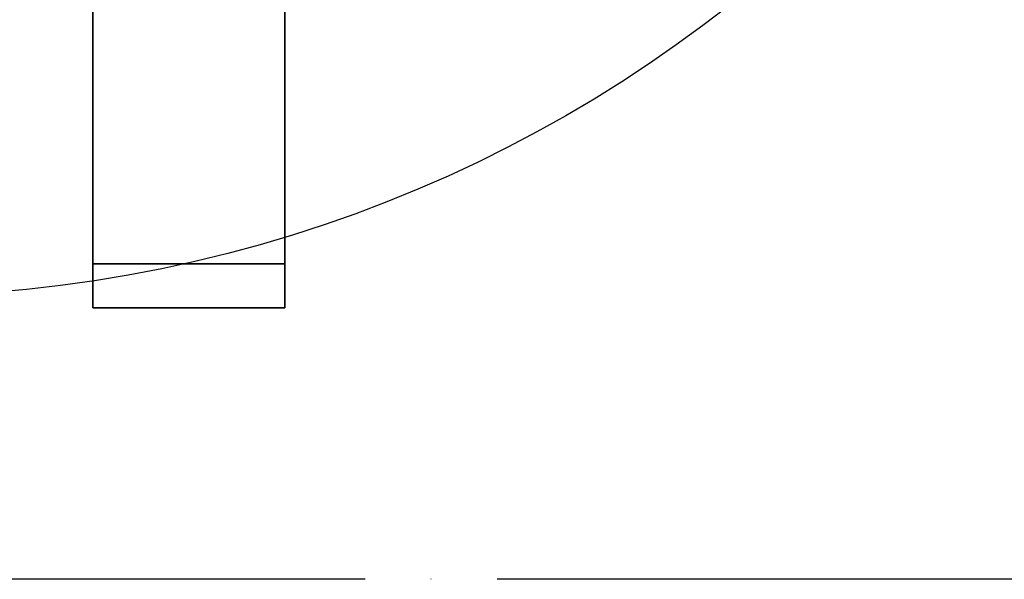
# Model space of a CAD drawing. Header units: millimetres. Extents: x -10540 to 6039, y -7467 to 6433.
# Tile 8 of 236: x -4342 to -3984, y -2654 to -2450. Entities that reach past the tile are written whole.
import ezdxf

# ---------------------------------------------------------------- set-up
doc = ezdxf.new("R2010")
doc.units = ezdxf.units.MM
doc.header["$LTSCALE"] = 8
doc.linetypes.add('ACAD_ISO04W100', pattern=[30, 24, -3, 0, -3])

msp = doc.modelspace()

# ---------------------------------------------------------------- linework, layer by layer
at = {"linetype": 'Continuous', "lineweight": 35}
for p, q in [((-4315.83, -2538.67), (-4315.83, -2372.22)), ((-4245.83, -2538.67), (-4245.83, -2372.22)), ((-4245.83, -2538.67), (-4315.83, -2538.67)), ((-4315.83, -2554.67), (-4315.83, -2538.67)), ((-4245.83, -2554.67), (-4245.83, -2538.67)), ((-4245.83, -2554.67), (-4315.83, -2554.67))]:
    msp.add_line(p, q, dxfattribs=at)
at = {"color": 2, "linetype": 'ACAD_ISO04W100'}
msp.add_line((-1815.59, -2653.67), (-6966.06, -2653.67), dxfattribs=at)
at = {"color": 4}
msp.add_circle((-4390.83, -2053.67), 496.89, dxfattribs=at)

doc.saveas('drawing.dxf')
